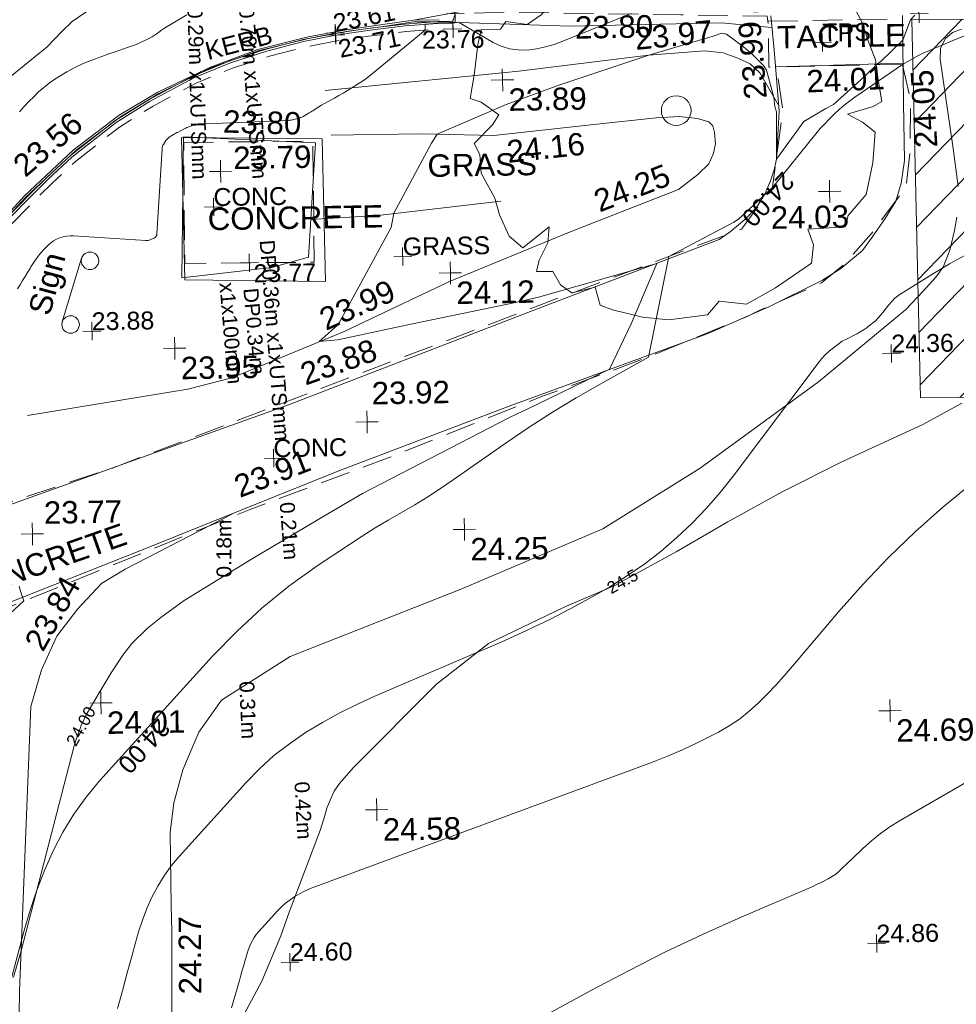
# Model space of a CAD drawing. Header units: millimetres. Extents: x -287732 to 520720, y -88450 to 287754.
# Tile 122 of 256: x -274493 to -258796, y 154196 to 170693. Entities that reach past the tile are written whole.
import ezdxf

# ---------------------------------------------------------------- set-up
doc = ezdxf.new("R2010")
doc.units = ezdxf.units.MM
for name, pattern in [('IMPORT-DASHED _2_', [750, 500, -250]), ('IMPORT-UG_ELEC_LV_QLB2 _2_', [2700, 1500, -300, 0, -250, 150, -300, 0, -200]), ('IMPORT-UG_ELEC_STREET LIGHTING_QLB2 _2_', [2700, 1500, -300, 0, -250, 150, -300, 0, -200])]:
    doc.linetypes.add(name, pattern=pattern)
for name, color, linetype, lineweight, true_color in [('00_TOPO_FOOTPATH', 7, 'Continuous', 9, 0xa50000), ('00_TOPO_FURN_SIGN', 7, 'Continuous', 9, 0x666666), ('00_TOPO_KERB_BOTTOM', 1, 'Continuous', 9, 0xff0000), ('00_TOPO_KERB_TOP', 7, 'Continuous', 9, 0xa500a5), ('00_TOPO_LEVEL_SPOT', 7, 'Continuous', 9, 0x666666), ('00_UAV_FORM_LINES', 7, 'Continuous', 9, 0x666666), ('00_UAV_SLOPE_BOTTOM', 30, 'Continuous', 9, 0xff7f00), ('00_UAV_SLOPE_TOP', 40, 'Continuous', 9, 0xffbf00), ('01_DTM_CONTOUR_MNR', 7, 'Continuous', 9, 0xa5a552), ('01_DTM_CONTOUR_MNR_LABELS', 7, 'Continuous', 9, 0xa5a552), ('12333-PUM-2D-U-0001-C01 - Rev2_REVIT IMPORT_dwg', 7, 'Continuous', 9, 0x767676), ('CONTOURS_INDEX', 4, 'Continuous', 9, 0x00ffff), ('CONTOURS_INDEX_LVL', 4, 'Continuous', 9, 0x00ffff), ('CONTOURS_MINOR', 7, 'Continuous', 9, 0x00a5a5), ('FORM_LINE_LVL', 7, 'Continuous', 9, 0x00a500), ('KERB_BOTTOM', 7, 'Continuous', 9, 0x0000a5), ('KERB_BOTTOM_LVL', 7, 'Continuous', 9, 0x0000a5), ('KERB_BOTTOM_TXT', 7, 'Continuous', 9, 0x0000a5), ('KERB_TOP', 2, 'Continuous', 9, 0xffff00), ('KERB_TOP_LVL', 2, 'Continuous', 9, 0xffff00), ('PUM-ELECTRIC-LV-QLB2', 1, 'IMPORT-UG_ELEC_LV_QLB2 _2_', 9, 0xff0000), ('PUM-ELECTRIC-MH', 1, 'Continuous', 9, 0xff0000), ('PUM-UNABLE TO SURVEY', 190, 'Continuous', 9, 0x7f00ff), ('SPOT_HEIGHTS_LVL', 7, 'Continuous', 9, 0x00a500), ('TREE', 7, 'Continuous', 9, 0x00a500)]:
    doc.layers.add(name, color=color, linetype=linetype, lineweight=lineweight, true_color=true_color)
for name, color, linetype, lineweight in [('00_TOPO_ROAD_EDGE', 7, 'Continuous', 9), ('00_TOPO_SURFACE', 7, 'Continuous', 9), ('00_TOPO_SURVEY_TEXT', 7, 'Continuous', 9), ('CHANGE_OF_SURFACE', 7, 'IMPORT-DASHED _2_', 9), ('CHANGE_OF_SURFACE_LVL', 7, 'Continuous', 9), ('Text', 7, 'Continuous', 9), ('TEXT_TXT', 7, 'Continuous', 9)]:
    doc.layers.add(name, color=color, linetype=linetype, lineweight=lineweight)
doc.styles.add('Arial_1', font='arial.ttf', dxfattribs={"height": 250})
doc.styles.add('Arial_3', font='arial.ttf', dxfattribs={"height": 300})
doc.styles.add('Swis721 Lt BT_1', font='swissl.ttf', dxfattribs={"height": 200})
doc.styles.add('Swis721 Lt BT_2', font='swissl.ttf', dxfattribs={"height": 375})

# ---------------------------------------------------------------- blocks, each defined once
blk = doc.blocks.new('12333-PUM-2D-U-0001-C01 - Rev2_REVIT IMPORT_dwg_MSL_Sign_SYM-2077194-Site Location Plan Proposed')
at = {"layer": '00_TOPO_FURN_SIGN', "color": 254, "true_color": 0xcccccc}
blk.add_line((1862, 0), (-1862, 0), dxfattribs=at)
for centre in [(-1862, -489), (1862, -489)]:
    blk.add_circle(centre, 489, dxfattribs=at)
blk = doc.blocks.new('12333-PUM-2D-U-0001-C01 - Rev2_REVIT IMPORT_dwg_MM-2077200-Site Location Plan Proposed')
at = {"layer": '00_TOPO_LEVEL_SPOT', "color": 254, "true_color": 0xcccccc, "flags": 128}
for points in [[(500, 0), (0, 0), (0, 500)], [(0, -500), (0, 0), (-500, 0)]]:
    blk.add_lwpolyline(points, dxfattribs=at)
blk = doc.blocks.new('12333-PUM-2D-U-0001-C01 - Rev2_REVIT IMPORT_dwg_MGS62954_T2_Galway_ITM_3d_Rev1-2077680-Site Location Plan Proposed')
at = {"layer": '00_TOPO_FOOTPATH', "color": 254, "true_color": 0xcccccc, "flags": 128}
for points in [[(533642143, 725726992), (533642333, 725727118), (533642579, 725727318), (533642781, 725727520), (533642927, 725727750), (533643023, 725727960), (533643087, 725728144), (533643126, 725728323), (533643185, 725729122), (533643119, 725730152), (533643073, 725730725)], [(533641916, 725725416), (533642958, 725725849), (533643865, 725726279), (533644176, 725726472), (533644540, 725726767), (533644708, 725726984), (533644929, 725727296), (533645113, 725727581), (533645210, 725727885), (533645275, 725728264), (533645273, 725729224), (533645280, 725730691)], [(533628112, 725722539), (533629439, 725722507), (533632338, 725723490), (533634877, 725724351), (533638992, 725725854), (533642143, 725726992)], [(533629511, 725716342), (533629591, 725718393), (533629658, 725720940), (533632402, 725721970), (533635706, 725723226), (533638621, 725724277), (533641916, 725725416)]]:
    blk.add_lwpolyline(points, dxfattribs=at)
at = {"layer": '00_TOPO_KERB_BOTTOM', "color": 254, "true_color": 0xcccccc, "flags": 128}
blk.add_lwpolyline([(533627927, 725716452), (533627970, 725718478), (533628030, 725720905), (533628079, 725722295), (533628131, 725723138), (533628230, 725723819), (533628424, 725724544), (533628657, 725725237), (533628986, 725725909), (533629268, 725726403), (533629691, 725726964), (533630116, 725727502), (533630516, 725727927), (533631346, 725728677), (533632128, 725729249), (533632783, 725729626), (533633670, 725730029), (533634470, 725730311), (533635317, 725730507), (533635986, 725730617), (533636568, 725730693), (533637085, 725730757), (533637516, 725730754)], dxfattribs=at)
at = {"layer": '00_TOPO_KERB_TOP', "color": 254, "true_color": 0xcccccc, "flags": 128}
blk.add_lwpolyline([(533627940, 725716451), (533627984, 725718478), (533628044, 725720905), (533628093, 725722294), (533628158, 725723136), (533628258, 725723814), (533628453, 725724535), (533628682, 725725229), (533629022, 725725890), (533629292, 725726389), (533629701, 725726955), (533630134, 725727484), (533630538, 725727904), (533631389, 725728672), (533632148, 725729221), (533632797, 725729601), (533633675, 725730017), (533634477, 725730287), (533635323, 725730481), (533635990, 725730592), (533636574, 725730659), (533637089, 725730729), (533637522, 725730721)], dxfattribs=at)
at = {"layer": '00_TOPO_ROAD_EDGE', "color": 254, "true_color": 0xcccccc, "flags": 128}
blk.add_lwpolyline([(533637085, 725730757), (533637940, 725730900), (533639530, 725730853), (533641323, 725730844), (533642301, 725730839), (533642860, 725730792)], dxfattribs=at)
at = {"layer": '00_TOPO_SURFACE', "color": 254, "true_color": 0xcccccc}
blk.add_line((533643137, 725729870), (533645276, 725729890), dxfattribs=at)
at = {"layer": '00_TOPO_SURFACE', "color": 254, "true_color": 0xcccccc, "flags": 128}
blk.add_lwpolyline([(533633196, 725728867), (533633130, 725726510), (533634638, 725726652), (533635258, 725726818), (533635410, 725728730)], close=True, dxfattribs=at)
at = {"layer": '00_UAV_FORM_LINES', "color": 254, "true_color": 0xcccccc}
blk.add_line((533634833, 725720133), (533637699, 725721205), dxfattribs=at)
at = {"layer": '00_UAV_FORM_LINES', "color": 254, "true_color": 0xcccccc, "flags": 128}
for points in [[(533643089, 725730528), (533642242, 725730619), (533639702, 725730612), (533637522, 725730721)], [(533646266, 725730447), (533646112, 725730392), (533645989, 725730287), (533645910, 725730126), (533645899, 725729949), (533646092, 725728451), (533646164, 725727811)], [(533646134, 725727299), (533646091, 725727075), (533646008, 725726749), (533645887, 725726466), (533645763, 725726298), (533645546, 725726066), (533645244, 725725762), (533643766, 725724580), (533641757, 725723166), (533640108, 725722178), (533637699, 725721205)], [(533638498, 725727701), (533636429, 725727495), (533635308, 725727445)]]:
    blk.add_lwpolyline(points, dxfattribs=at)
at = {"layer": '00_UAV_SLOPE_BOTTOM', "color": 254, "true_color": 0xcccccc, "flags": 128}
for points in [[(533635587, 725729602), (533638839, 725729872), (533640563, 725730051), (533641019, 725730099), (533641954, 725730160), (533642267, 725730117), (533642511, 725730022), (533642716, 725729924), (533642874, 725729770), (533643178, 725729223)], [(533629975, 725705044), (533630064, 725710038), (533630075, 725710659), (533630202, 725714603), (533630226, 725715030), (533630473, 725719372), (533630665, 725719983), (533630668, 725719990), (533630927, 725720540), (533631284, 725720986), (533631693, 725721413), (533632097, 725721644), (533633918, 725722546)]]:
    blk.add_lwpolyline(points, dxfattribs=at)
at = {"layer": '00_UAV_SLOPE_TOP', "color": 254, "true_color": 0xcccccc, "flags": 128}
for points in [[(533630502, 725724247), (533633195, 725724638), (533633936, 725724819), (533635344, 725725367), (533635835, 725725559), (533637611, 725726370), (533639608, 725727151), (533639954, 725727279), (533641477, 725727841), (533641806, 725728085), (533641993, 725728262), (533642072, 725728438), (533642109, 725728597), (533642095, 725728786), (533642071, 725728898), (533642003, 725728969), (533641816, 725729026), (533641510, 725729067), (533641126, 725729049), (533640076, 725728954), (533638399, 725728802), (533637175, 725728851), (533635672, 725728851)], [(533634833, 725720133), (533633673, 725719423), (533633283, 725718894), (533633001, 725718263), (533632839, 725717714), (533632772, 725717219), (533632769, 725716385), (533632768, 725716000), (533632768, 725715562), (533632691, 725711009), (533632680, 725710362), (533632615, 725706016), (533632599, 725704975)]]:
    blk.add_lwpolyline(points, dxfattribs=at)
at = {"layer": '01_DTM_CONTOUR_MNR', "color": 254, "true_color": 0xcccccc, "flags": 128}
for points in [[(533629345, 725729170), (533630940, 725730417), (533631188, 725730669), (533631366, 725730832), (533632154, 725731358)], [(533630105, 725714840), (533630240, 725715280), (533631189, 725718698), (533631233, 725718836), (533631297, 725719007), (533631308, 725719028), (533631398, 725719212), (533631625, 725719579), (533631827, 725719910), (533632029, 725720203), (533632185, 725720395), (533632449, 725720647), (533632676, 725720825), (533633075, 725721101), (533634212, 725721773), (533635506, 725722512), (533636092, 725722840), (533638554, 725724060), (533638721, 725724138), (533638852, 725724198), (533640270, 725724850), (533640644, 725725607), (533641090, 725726610), (533639101, 725726082), (533638634, 725725984), (533636953, 725725663), (533635723, 725725424), (533635410, 725725400), (533635716, 725725665), (533635757, 725725721), (533636023, 725726185), (533636650, 725727289), (533636700, 725727530), (533637352, 725728692), (533637450, 725728840), (533638612, 725729316), (533639517, 725729628), (533641020, 725730100), (533642101, 725730400), (533642250, 725730450), (533642325, 725730432), (533642600, 725730218), (533642763, 725730074), (533642847, 725729993), (533642939, 725729894), (533642985, 725729813), (533643100, 725729360), (533643117, 725729202), (533643141, 725729112), (533643130, 725728320), (533643599, 725728947), (533643969, 725729158), (533644100, 725729220), (533644625, 725729681), (533644850, 725729890), (533644910, 725729935), (533645280, 725730276), (533645316, 725730364), (533645414, 725730617), (533645486, 725730692)], [(533632710, 725711920), (533634266, 725714704), (533634598, 725715456), (533634742, 725715851), (533635292, 725717223), (533635368, 725717460), (533635405, 725717582), (533635460, 725717713), (533635530, 725717864), (533635621, 725717993), (533635855, 725718246), (533637276, 725719624), (533638163, 725720293), (533639440, 725720877), (533640292, 725721225), (533640424, 725721295), (533641335, 725721775), (533642204, 725722258), (533643138, 725722751), (533644136, 725723231), (533645502, 725723834), (533646161, 725724179)]]:
    blk.add_lwpolyline(points, dxfattribs=at)
at = {"xscale": 0.375, "yscale": 0.375, "zscale": 0.375}
for p in [(533638560, 725729730), (533633810, 725728280), (533644009, 725727766), (533637630, 725726510), (533632990, 725725330), (533636190, 725724040), (533630550, 725722260), (533637790, 725722210), (533631650, 725719410), (533644871, 725719049), (533636240, 725717540)]:
    blk.add_blockref('12333-PUM-2D-U-0001-C01 - Rev2_REVIT IMPORT_dwg_MM-2077200-Site Location Plan Proposed', p, dxfattribs=at)
at = {"xscale": 0.3000000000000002, "yscale": 0.3000000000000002, "zscale": 0.3000000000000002, "rotation": 72.03895753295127}
blk.add_blockref('12333-PUM-2D-U-0001-C01 - Rev2_REVIT IMPORT_dwg_MSL_Sign_SYM-2077194-Site Location Plan Proposed', (533631284, 725726334), dxfattribs=at)
at = {"layer": '00_TOPO_FOOTPATH', "color": 251, "true_color": 0x666666, "char_height": 375, "width": 1495.9, "attachment_point": 1, "line_spacing_factor": 1.005062, "style": 'Swis721 Lt BT_2'}
for s, insert, rotation in [('23.99', (533642611, 725729320), 93.8486), ('24.05', (533645455, 725728459), 92.4383), ('23.88', (533635049, 725725020), 18.6435), ('23.91', (533633906, 725723153), 20.259)]:
    blk.add_mtext(s, dxfattribs=dict(at, insert=insert, rotation=rotation))
at = {"layer": '00_TOPO_FURN_SIGN', "insert": (533630542, 725725997), "char_height": 375, "width": 1206.22, "attachment_point": 1, "rotation": 73.9145, "line_spacing_factor": 1.005062, "style": 'Swis721 Lt BT_2'}
blk.add_mtext('Sign', dxfattribs=at)
at = {"layer": '00_TOPO_KERB_BOTTOM', "color": 251, "true_color": 0x666666, "insert": (533630297, 725728513), "char_height": 375, "width": 1495.9, "attachment_point": 1, "rotation": 39.5479, "line_spacing_factor": 1.005062, "style": 'Swis721 Lt BT_2'}
blk.add_mtext('23.56', dxfattribs=at)
at = {"layer": '00_TOPO_LEVEL_SPOT', "char_height": 375, "width": 1495.9, "attachment_point": 1, "line_spacing_factor": 1.005062, "style": 'Swis721 Lt BT_2'}
for s, insert in [('23.89', (533638655, 725729583)), ('23.79', (533634025, 725728688)), ('24.03', (533643015, 725727530)), ('24.12', (533637725, 725726363)), ('23.95', (533633085, 725725183)), ('23.92', (533636276, 725724706)), ('23.77', (533630748, 725722801)), ('24.25', (533637885, 725722063)), ('24.01', (533631745, 725719263)), ('24.69', (533644967, 725718901)), ('24.58', (533636335, 725717393))]:
    blk.add_mtext(s, dxfattribs=dict(at, insert=insert))
at = {"layer": '00_TOPO_ROAD_EDGE', "color": 251, "true_color": 0x666666, "insert": (533639789, 725730773), "char_height": 375, "width": 1495.9, "attachment_point": 1, "line_spacing_factor": 1.005062, "style": 'Swis721 Lt BT_2'}
blk.add_mtext('23.80', dxfattribs=at)
at = {"layer": '00_TOPO_SURFACE', "color": 251, "true_color": 0x666666, "char_height": 375, "width": 1495.9, "attachment_point": 1, "line_spacing_factor": 1.005062, "style": 'Swis721 Lt BT_2'}
for s, insert, rotation in [('24.01', (533643648, 725729803), 1.5471), ('23.80', (533633875, 725729304), 357.4379)]:
    blk.add_mtext(s, dxfattribs=dict(at, insert=insert, rotation=rotation))
at = {"layer": '00_TOPO_SURVEY_TEXT', "color": 251, "true_color": 0x666666, "char_height": 375, "attachment_point": 1, "line_spacing_factor": 1.005062, "style": 'Swis721 Lt BT_2'}
for s, insert, width in [('TACTILE', (533643177, 725730551), 2341.21), ('GRASS', (533637278, 725728500), 2018.28)]:
    blk.add_mtext(s, dxfattribs=dict(at, insert=insert, width=width))
at = {"layer": '00_TOPO_SURVEY_TEXT', "color": 251, "true_color": 0x666666, "char_height": 375, "width": 3286.24, "attachment_point": 1, "line_spacing_factor": 1.005062, "style": 'Swis721 Lt BT_2'}
for insert, rotation in [((533633580, 725727672), 359.9349), ((533629254, 725721497), 18.3583)]:
    blk.add_mtext('CONCRETE', dxfattribs=dict(at, insert=insert, rotation=rotation))
at = {"layer": '00_UAV_SLOPE_BOTTOM', "color": 251, "true_color": 0x666666, "char_height": 375, "width": 1495.9, "attachment_point": 1, "line_spacing_factor": 1.005062, "style": 'Swis721 Lt BT_2'}
for s, insert, rotation in [('23.97', (533640771, 725730565), 4.7469), ('23.84', (533630369, 725720457), 59.5166)]:
    blk.add_mtext(s, dxfattribs=dict(at, insert=insert, rotation=rotation))
at = {"layer": '00_UAV_SLOPE_TOP', "color": 251, "true_color": 0x666666, "char_height": 375, "width": 1495.9, "attachment_point": 1, "line_spacing_factor": 1.005062, "style": 'Swis721 Lt BT_2'}
for s, insert, rotation in [('24.16', (533638595, 725728710), 5.1755), ('24.25', (533640017, 725727830), 20.2632), ('23.99', (533635382, 725725921), 22.828), ('24.27', (533632873, 725714503), 89.4254)]:
    blk.add_mtext(s, dxfattribs=dict(at, insert=insert, rotation=rotation))
at = {"layer": '01_DTM_CONTOUR_MNR_LABELS', "color": 251, "true_color": 0x666666, "char_height": 200, "attachment_point": 2, "line_spacing_factor": 1.005062, "style": 'Swis721 Lt BT_1'}
for s, insert, width, rotation in [('24.5', (533640378, 725721383), 620.51, 27.7644), ('24.00', (533631222, 725719078), 797.8, 59.5123)]:
    blk.add_mtext(s, dxfattribs=dict(at, insert=insert, width=width, rotation=rotation))
blk = doc.blocks.new('12333-PUM-2D-U-0001-C01 - Rev2_REVIT IMPORT_dwg_SPOT-2077713-Site Location Plan Proposed')
at = {"layer": 'Text', "color": 253, "true_color": 0xaaaaaa}
for p, q in [((-500, 0), (500, 0)), ((0, 500), (0, -500))]:
    blk.add_line(p, q, dxfattribs=at)
blk = doc.blocks.new('12333-PUM-2D-U-0001-C01 - Rev2_REVIT IMPORT_dwg_TREE_1-V235-Site Location Plan Proposed')
at = {"layer": 'TREE', "color": 9, "true_color": 0xaae1aa, "flags": 128}
blk.add_lwpolyline([(-230.614, 433.535), (-189.325, 457.704), (-140.987, 443.605), (-135.952, 477.845), (-64.451, 491.944), (-6.042, 500), (11.078, 490.937), (25.176, 449.648), (38.268, 405.337), (110.775, 421.45), (190.332, 451.662), (289.023, 406.344), (331.319, 368.077), (339.376, 308.661), (327.291, 238.167), (388.721, 281.47), (400.806, 286.506), (430.01, 240.181), (449.144, 202.92), (461.229, 162.638), (479.355, 113.293), (484.391, 64.955), (492.447, 13.595), (471.299, 1.511), (409.869, -15.609), (445.116, -35.75), (475.327, -59.919), (468.278, -133.434), (451.158, -208.963), (406.848, -258.308), (399.799, -285.498), (310.171, -289.527), (323.263, -326.788), (317.221, -371.098), (230.614, -428.499), (160.121, -465.76), (94.663, -457.704), (66.465, -489.93), (-26.183, -500), (-89.627, -492.951), (-161.128, -473.817), (-190.332, -462.739), (-201.41, -419.436), (-257.805, -431.521), (-283.988, -412.387), (-302.115, -380.161), (-341.39, -379.154), (-334.34, -351.964), (-313.192, -310.675), (-309.164, -272.407), (-372.608, -321.752), (-404.834, -293.555), (-426.989, -242.195), (-438.066, -201.913), (-469.285, -141.49), (-472.306, -97.18), (-485.398, -69.99), (-440.081, -26.687), (-424.975, -2.518), (-466.264, 28.701), (-492.447, 37.764), (-482.377, 93.152), (-472.306, 165.66), (-463.243, 201.913), (-416.918, 201.913), (-403.827, 220.04), (-353.474, 211.984), (-319.235, 235.146), (-289.023, 273.414), (-320.242, 304.632), (-365.559, 314.703), (-339.376, 361.027), (-277.946, 411.38)], close=True, dxfattribs=at)
blk = doc.blocks.new('12333-PUM-2D-U-0001-C01 - Rev2_REVIT IMPORT_dwg_SPOT-2077769-Site Location Plan Proposed')
at = {"layer": 'CHANGE_OF_SURFACE_LVL', "color": 253, "true_color": 0xaaaaaa}
for p, q in [((-500, 0), (500, 0)), ((0, 500), (0, -500))]:
    blk.add_line(p, q, dxfattribs=at)
blk = doc.blocks.new('12333-PUM-2D-U-0001-C01 - Rev2_REVIT IMPORT_dwg_SPOT-2077773-Site Location Plan Proposed')
at = {"layer": 'FORM_LINE_LVL', "color": 9, "true_color": 0xaae1aa}
for p, q in [((-500, 0), (500, 0)), ((0, 500), (0, -500))]:
    blk.add_line(p, q, dxfattribs=at)
blk = doc.blocks.new('12333-PUM-2D-U-0001-C01 - Rev2_REVIT IMPORT_dwg_SPOT-V272-Site Location Plan Proposed')
at = {"layer": 'KERB_BOTTOM_LVL', "color": 9, "true_color": 0xaaaae1}
for p, q in [((-500, 0), (500, 0)), ((0, 500), (0, -500))]:
    blk.add_line(p, q, dxfattribs=at)
blk = doc.blocks.new('12333-PUM-2D-U-0001-C01 - Rev2_REVIT IMPORT_dwg_SPOT-2077810-Site Location Plan Proposed')
at = {"layer": 'KERB_TOP_LVL', "color": 51, "true_color": 0xffffaa}
for p, q in [((-500, 0), (500, 0)), ((0, 500), (0, -500))]:
    blk.add_line(p, q, dxfattribs=at)
blk = doc.blocks.new('12333-PUM-2D-U-0001-C01 - Rev2_REVIT IMPORT_dwg_SPOT-2077775-Site Location Plan Proposed')
at = {"layer": 'SPOT_HEIGHTS_LVL', "color": 9, "true_color": 0xaae1aa}
for p, q in [((-500, 0), (500, 0)), ((0, 500), (0, -500))]:
    blk.add_line(p, q, dxfattribs=at)
blk = doc.blocks.new('12333-PUM-2D-U-0001-C01 - Rev2_REVIT IMPORT_dwg-1620468-Site Location Plan Proposed')
at = {"layer": 'PUM-UNABLE TO SURVEY', "true_color": 0xffffd4}
h = blk.add_hatch(dxfattribs=at)
h.set_pattern_fill('FP_7', style=0, pattern_type=2)
h.set_pattern_definition([(45, (17806.85, 71259.64), (-441.942, 441.942), [])])
h.paths.add_polyline_path([(30061, 27760), (30456, 39449), (30533, 50623), (30585, 62474), (30708, 75050), (30853, 85624), (30968, 97010), (31259, 114210), (19365, 114631), (4354, 114760), (4389, 108427), (17157, 108318), (26261, 108435), (25725, 96363), (25402, 84043), (25100, 71572), (25029, 58626), (24920, 45261), (24821, 38014), (24564, 37097), (24378, 36217), (20238, 32661), (5660, 33301), (5349, 28242), (24233, 27869)])
h.paths.add_polyline_path([(25887, 27906), (25925, 28364), (26420, 28287), (26414, 27906)])
h.paths.add_polyline_path([(24820, 113860), (24827, 114241), (25392, 114241), (25385, 113860)])
at = {"layer": 'CHANGE_OF_SURFACE', "color": 253, "true_color": 0xaaaaaa, "flags": 128}
for points in [[(1946, 114779), (1936, 114868), (486, 114914), (-2428, 115008), (-3294, 114998), (-3334, 114873)], [(-12811, 106797), (-12794, 107133), (-12715, 107755), (-12637, 108127), (-12530, 108513), (-12391, 108968), (-12177, 109515), (-11994, 109897), (-11739, 110318), (-11427, 110798), (-11130, 111188), (-10782, 111610), (-10382, 112005), (-10097, 112276), (-9697, 112634), (-8953, 113197), (-8383, 113540), (-7652, 113912), (-7041, 114153), (-6437, 114334), (-5822, 114483), (-5287, 114581), (-4670, 114656), (-4127, 114712), (-3583, 114745), (-3334, 114745), (-3334, 114840), (-3334, 114873)], [(-12811, 106797), (-11618, 106723), (-9168, 107488), (-2213, 110001), (1440, 111307), (1975, 111998), (2170, 113294), (2077, 114013)], [(-11287, 105055), (-6864, 106759), (-4545, 107577), (-1941, 108565), (-149, 109192), (1491, 109832), (1704, 109934), (2329, 110193), (2767, 110383), (3180, 110711), (3349, 110903), (3617, 111194), (3898, 111559), (4207, 111956), (4292, 112574), (4311, 113429), (4185, 114018)]]:
    blk.add_lwpolyline(points, dxfattribs=at)
for points in [[(1946, 114779), (4199, 114783), (4201, 114018), (4185, 114018), (2077, 114013), (1948, 114013)], [(-7880, 112922), (-5714, 112904), (-5731, 110877), (-7897, 110895)]]:
    blk.add_lwpolyline(points, close=True, dxfattribs=at)
at = {"layer": 'CONTOURS_INDEX', "color": 131, "true_color": 0xaaffff, "flags": 128}
blk.add_lwpolyline([(-11057, 98805), (-10784, 99764), (-10678, 100103), (-10560, 100438), (-10424, 100767), (-10277, 101090), (-10107, 101402), (-9920, 101701), (-9707, 101982), (-9476, 102251), (-7548, 104307), (-7135, 104715), (-6704, 105101), (-6246, 105455), (-5770, 105787), (-5221, 106139), (-5004, 106275), (-4784, 106408), (-4562, 106536), (-4338, 106660), (-4114, 106785), (-3893, 106915), (-3676, 107051), (-3461, 107191), (-2564, 107795), (-2175, 108049), (-1780, 108294), (-1379, 108527), (-972, 108752), (-152, 109189), (218, 110869), (1317, 111425), (1394, 111476), (1978, 111999), (2717, 112881), (2791, 112966), (2867, 113048), (2946, 113128), (3027, 113205), (3112, 113279), (3199, 113350), (3289, 113417), (3380, 113481), (4188, 114019), (4367, 114114), (4457, 114160), (4548, 114204), (4641, 114244), (4734, 114283), (6178, 114859)], dxfattribs=at)
at = {"layer": 'CONTOURS_MINOR', "color": 254, "true_color": 0xaae1e1, "flags": 128}
for points in [[(-9240, 98433), (-9154, 98728), (-9069, 99024), (-8984, 99320), (-8930, 99512), (-8868, 99710), (-8799, 99906), (-8720, 100097), (-8633, 100285), (-8533, 100467), (-8424, 100641), (-8299, 100805), (-8165, 100962), (-7029, 102175), (-6794, 102406), (-6548, 102623), (-6284, 102818), (-6010, 103000), (-5723, 103165), (-5431, 103320), (-5133, 103461), (-4830, 103593), (-2696, 104463), (-2277, 104643), (-1863, 104832), (-1456, 105037), (-1053, 105251), (-867, 105354), (-568, 105534), (-277, 105725), (1, 105935), (270, 106157), (526, 106395), (772, 106642), (1005, 106902), (1227, 107171), (2686, 109037), (2745, 109107), (2808, 109173), (2876, 109233), (2948, 109290), (3096, 109399), (3171, 109433), (3332, 109511), (3350, 109520), (3367, 109529), (3385, 109539), (3402, 109549), (3470, 109590), (3487, 109600), (3504, 109611), (3520, 109623), (3536, 109635), (3653, 109727), (3716, 109788), (3787, 109869), (3888, 109996), (3990, 110104), (4033, 110139), (4049, 110149), (4616, 110489), (4919, 110662), (5227, 110825)], [(-7331, 98409), (-7191, 98867), (-7165, 98952), (-7140, 99036), (-7115, 99120), (-7090, 99205), (-7074, 99260), (-7056, 99316), (-7036, 99372), (-7014, 99427), (-6990, 99481), (-6962, 99533), (-6931, 99583), (-6895, 99630), (-6857, 99675), (-6531, 100023), (-6464, 100088), (-6394, 100149), (-6319, 100204), (-6240, 100255), (-6158, 100300), (-6075, 100342), (-5989, 100379), (-5902, 100413), (-207, 102404), (49, 102499), (301, 102600), (550, 102711), (796, 102829), (908, 102885), (1090, 102987), (1265, 103099), (1430, 103226), (1587, 103363), (1737, 103509), (1885, 103658), (2028, 103812), (2168, 103967), (2954, 104864), (3374, 105321), (3809, 105764), (4265, 106185), (4735, 106591), (5224, 106975)], [(-2812, 97805), (-1292, 98602), (-671, 98916), (-44, 99219), (591, 99504), (1232, 99777), (2367, 100242), (2444, 100274), (2520, 100308), (2596, 100343), (2671, 100379), (2706, 100397), (2761, 100428), (2815, 100461), (2865, 100500), (2914, 100541), (2960, 100585), (3007, 100629), (3054, 100673), (3101, 100716), (3292, 100894), (3439, 101020), (3591, 101139), (3751, 101247), (3917, 101347), (6280, 102655)], [(-10622, 113484), (-10542, 113568), (-10461, 113650), (-10380, 113731), (-10296, 113810), (-10208, 113884), (-10116, 113952), (-10021, 114016), (-9949, 114061), (-9817, 114138), (-9681, 114209), (-9541, 114271), (-9398, 114327), (-9348, 114344), (-9228, 114386), (-9106, 114427), (-8985, 114467), (-8863, 114506), (-8766, 114536), (-8693, 114561), (-8621, 114588), (-8550, 114618), (-8480, 114651), (-8377, 114702), (-8359, 114711), (-8342, 114721), (-8325, 114731), (-8309, 114743), (-8245, 114789), (-8229, 114801), (-8213, 114812), (-8196, 114823), (-8179, 114833), (-7792, 115059)], [(-11312, 104739), (-10692, 105289), (-10744, 105454), (-10769, 105537)], [(-10707, 110519), (-10663, 110585), (-10619, 110653), (-10576, 110720), (-10534, 110788), (-10492, 110856), (-10476, 110883), (-10423, 110962), (-10367, 111038), (-10306, 111111), (-10241, 111180), (-10185, 111236), (-10140, 111275), (-10093, 111309), (-10041, 111336), (-9986, 111359), (-9929, 111374), (-9871, 111385), (-9812, 111388), (-9753, 111387), (-8546, 111287), (-8526, 111287), (-8507, 111289), (-8488, 111294), (-8469, 111301), (-8396, 111334), (-8380, 111344), (-8360, 111373), (-8356, 111391), (-8245, 112825), (-8242, 112844), (-8237, 112862), (-8230, 112879), (-8221, 112895), (-8178, 112959), (-8123, 113011), (-8047, 113056), (-8028, 113067), (-8010, 113077), (-7991, 113087), (-7972, 113097), (-7859, 113153), (-7841, 113161), (-7823, 113169), (-7805, 113177), (-7787, 113183), (-7712, 113210), (-7693, 113215), (-7674, 113220), (-7655, 113222), (-7635, 113224), (-6141, 113257), (-6118, 113259), (-6095, 113261), (-6072, 113264), (-6049, 113269), (-5958, 113289), (-5935, 113295), (-5913, 113302), (-5892, 113311), (-5871, 113321), (-5788, 113367), (-5767, 113378), (-5747, 113390), (-5727, 113402), (-5707, 113414), (-5653, 113449), (-5606, 113478), (-5559, 113506), (-5510, 113532), (-5461, 113558), (-5412, 113583), (-5338, 113621), (-5265, 113660), (-5193, 113700), (-5121, 113741), (-5046, 113785), (-4939, 113850), (-4834, 113919), (-4732, 113992), (-4632, 114068), (-3802, 114729), (-3802, 114773), (-3802, 114829), (-3582, 114845), (-3523, 114846), (-3332, 114839), (-3242, 114856), (-3174, 114815), (-2667, 114506), (-2531, 114440), (-2392, 114393), (-2246, 114372), (-2095, 114369), (-1943, 114387), (-1792, 114415), (-1645, 114455), (-1499, 114504), (-342, 114949)]]:
    blk.add_lwpolyline(points, dxfattribs=at)
at = {"layer": 'KERB_BOTTOM', "color": 9, "true_color": 0xaaaae1, "flags": 128}
blk.add_lwpolyline([(-10877, 111697), (-10472, 112097), (-10184, 112371), (-9779, 112734), (-9025, 113304), (-8445, 113653), (-7705, 114030), (-7083, 114275), (-6471, 114458), (-5849, 114609), (-5307, 114708), (-4685, 114784), (-4138, 114840), (-3587, 114873), (-3334, 114873)], dxfattribs=at)
at = {"layer": 'KERB_TOP', "color": 51, "true_color": 0xffffaa, "flags": 128}
blk.add_lwpolyline([(-10852, 111674), (-10448, 112073), (-10161, 112346), (-9758, 112708), (-9006, 113276), (-8429, 113623), (-7692, 113999), (-7072, 114243), (-6462, 114426), (-5842, 114576), (-5302, 114675), (-4681, 114750), (-4135, 114807), (-3586, 114840), (-3334, 114840)], dxfattribs=at)
at = {"layer": 'PUM-ELECTRIC-MH', "color": 21, "true_color": 0xffaaaa, "flags": 128}
blk.add_lwpolyline([(-7904, 110617), (-7914, 113007), (-5557, 112942), (-5547, 110552)], close=True, dxfattribs=at)
at = {"layer": 'PUM-UNABLE TO SURVEY', "color": 7, "true_color": 0xffffd4, "flags": 128}
blk.add_lwpolyline([(30585, 62474), (30704, 74816), (30853, 85624), (30968, 97010), (31259, 114210), (19365, 114631), (4354, 114760), (4389, 108427), (17157, 108318), (26261, 108435), (25725, 96363), (25402, 84043), (25100, 71572)], dxfattribs=at)
at = {"layer": 'TREE', "color": 9, "true_color": 0xaae1aa}
blk.add_circle((382, 113310), 249, dxfattribs=at)
blk.add_blockref('12333-PUM-2D-U-0001-C01 - Rev2_REVIT IMPORT_dwg_MGS62954_T2_Galway_ITM_3d_Rev1-2077680-Site Location Plan Proposed', (-533641080, -725615854))
for name, p, xscale, yscale, zscale in [('12333-PUM-2D-U-0001-C01 - Rev2_REVIT IMPORT_dwg_TREE_1-V235-Site Location Plan Proposed', (382, 113310), 7, 7, 7), ('12333-PUM-2D-U-0001-C01 - Rev2_REVIT IMPORT_dwg_SPOT-2077773-Site Location Plan Proposed', (-3294, 114998), 0.3, 0.3, 0.3), ('12333-PUM-2D-U-0001-C01 - Rev2_REVIT IMPORT_dwg_SPOT-2077769-Site Location Plan Proposed', (4480, 114862), 0.3, 0.3, 0.3), ('12333-PUM-2D-U-0001-C01 - Rev2_REVIT IMPORT_dwg_SPOT-V272-Site Location Plan Proposed', (-5307, 114708), 0.3, 0.3, 0.3), ('12333-PUM-2D-U-0001-C01 - Rev2_REVIT IMPORT_dwg_SPOT-2077810-Site Location Plan Proposed', (-5302, 114675), 0.3, 0.3, 0.3), ('12333-PUM-2D-U-0001-C01 - Rev2_REVIT IMPORT_dwg_SPOT-2077769-Site Location Plan Proposed', (-3334, 114745), 0.3, 0.3, 0.3), ('12333-PUM-2D-U-0001-C01 - Rev2_REVIT IMPORT_dwg_SPOT-2077713-Site Location Plan Proposed', (2852, 114410), 0.3, 0.3, 0.3), ('12333-PUM-2D-U-0001-C01 - Rev2_REVIT IMPORT_dwg_SPOT-2077713-Site Location Plan Proposed', (-7398, 111830), 0.3, 0.3, 0.3), ('12333-PUM-2D-U-0001-C01 - Rev2_REVIT IMPORT_dwg_SPOT-2077769-Site Location Plan Proposed', (-6814, 110886), 0.3, 0.3, 0.3), ('12333-PUM-2D-U-0001-C01 - Rev2_REVIT IMPORT_dwg_SPOT-2077713-Site Location Plan Proposed', (-4242, 110946), 0.3, 0.3, 0.3), ('12333-PUM-2D-U-0001-C01 - Rev2_REVIT IMPORT_dwg_SPOT-2077775-Site Location Plan Proposed', (-9474, 109785), 0.3, 0.3, 0.3), ('12333-PUM-2D-U-0001-C01 - Rev2_REVIT IMPORT_dwg_SPOT-2077775-Site Location Plan Proposed', (3918, 109177), 0.3, 0.3, 0.3), ('12333-PUM-2D-U-0001-C01 - Rev2_REVIT IMPORT_dwg_SPOT-2077713-Site Location Plan Proposed', (-6466, 107605), 0.3, 0.3, 0.3), ('12333-PUM-2D-U-0001-C01 - Rev2_REVIT IMPORT_dwg_SPOT-2077775-Site Location Plan Proposed', (3496, 99297), 0.3, 0.3, 0.3), ('12333-PUM-2D-U-0001-C01 - Rev2_REVIT IMPORT_dwg_SPOT-2077775-Site Location Plan Proposed', (-6337, 99157), 0.3, 0.3, 0.3)]:
    blk.add_blockref(name, p, dxfattribs=dict(xscale=xscale, yscale=yscale, zscale=zscale))
at = {"layer": 'CHANGE_OF_SURFACE_LVL', "char_height": 300, "width": 1256.11, "attachment_point": 1, "line_spacing_factor": 0.941778, "style": 'Arial_3'}
for s, insert in [('23.76', (-3858, 114720)), ('23.77', (-6747, 110857))]:
    blk.add_mtext(s, dxfattribs=dict(at, insert=insert))
at = {"layer": 'CONTOURS_INDEX_LVL', "char_height": 300, "width": 1256.11, "attachment_point": 1, "line_spacing_factor": 0.941778, "style": 'Arial_3'}
for insert, rotation in [((2369, 112068), 226.2011), ((-8250, 103098), 226.8302)]:
    blk.add_mtext('24.00', dxfattribs=dict(at, insert=insert, rotation=rotation))
at = {"layer": 'KERB_BOTTOM_LVL', "insert": (-5363, 115018), "char_height": 300, "width": 1256.11, "attachment_point": 1, "rotation": 10.3487, "line_spacing_factor": 0.941778, "style": 'Arial_3'}
blk.add_mtext('23.61', dxfattribs=at)
at = {"layer": 'KERB_BOTTOM_TXT', "insert": (-7519, 114584), "char_height": 300, "width": 1362.62, "attachment_point": 1, "rotation": 13.627, "line_spacing_factor": 0.941778, "style": 'Arial_3'}
blk.add_mtext('KERB', dxfattribs=at)
at = {"layer": 'KERB_TOP_LVL', "insert": (-5284, 114586), "char_height": 300, "width": 1256.11, "attachment_point": 1, "rotation": 10.3487, "line_spacing_factor": 0.941778, "style": 'Arial_3'}
blk.add_mtext('23.71', dxfattribs=at)
at = {"layer": 'PUM-ELECTRIC-LV-QLB2', "char_height": 250, "attachment_point": 2, "line_spacing_factor": 0.941778, "style": 'Arial_1'}
for s, insert, width, rotation in [('DP0.29m x1xUTSmm', (-7514, 113986), 4027.95, 270.6583), ('DP0.70m x1xUTSmm', (-6592, 113981), 4027.95, 273.5117), ('DP0.36m x1xUTSmm', (-6287, 109587), 4027.95, 273.4301), ('DP0.34m\\Px1x100mm', (-6626, 109746), 2038.46, 273.7584), ('0.21m', (-6100, 106390), 1160.03, 273.4301), ('0.18m', (-7450, 106107), 1160.03, 89.1931), ('0.31m', (-6845, 103397), 1160.03, 271.4771), ('0.42m', (-5945, 101700), 1160.03, 271.8965)]:
    blk.add_mtext(s, dxfattribs=dict(at, insert=insert, width=width, rotation=rotation))
at = {"layer": 'SPOT_HEIGHTS_LVL', "char_height": 300, "width": 1256.11, "attachment_point": 1, "line_spacing_factor": 0.941778, "style": 'Arial_3'}
for s, insert in [('23.88', (-9474, 110100)), ('24.36', (3918, 109492)), ('24.60', (-6337, 99472)), ('24.86', (3496, 99612))]:
    blk.add_mtext(s, dxfattribs=dict(at, insert=insert))
at = {"layer": 'TEXT_TXT', "char_height": 300, "attachment_point": 1, "line_spacing_factor": 0.941778, "style": 'Arial_3'}
for s, insert, width in [('TPS', (2852, 114725), 973.3), ('CONC', (-7398, 112145), 1469.14), ('GRASS', (-4242, 111261), 1751.95), ('CONC', (-6466, 107920), 1469.14)]:
    blk.add_mtext(s, dxfattribs=dict(at, insert=insert, width=width))

msp = doc.modelspace()

# ---------------------------------------------------------------- block references
at = {"layer": '12333-PUM-2D-U-0001-C01 - Rev2_REVIT IMPORT_dwg', "color": 254, "linetype": 'IMPORT-UG_ELEC_STREET LIGHTING_QLB2 _2_', "true_color": 0xffd4d4, "rotation": 0.9999999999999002}
msp.add_blockref('12333-PUM-2D-U-0001-C01 - Rev2_REVIT IMPORT_dwg-1620468-Site Location Plan Proposed', (-261895, 55870), dxfattribs=at)

doc.saveas('drawing.dxf')
